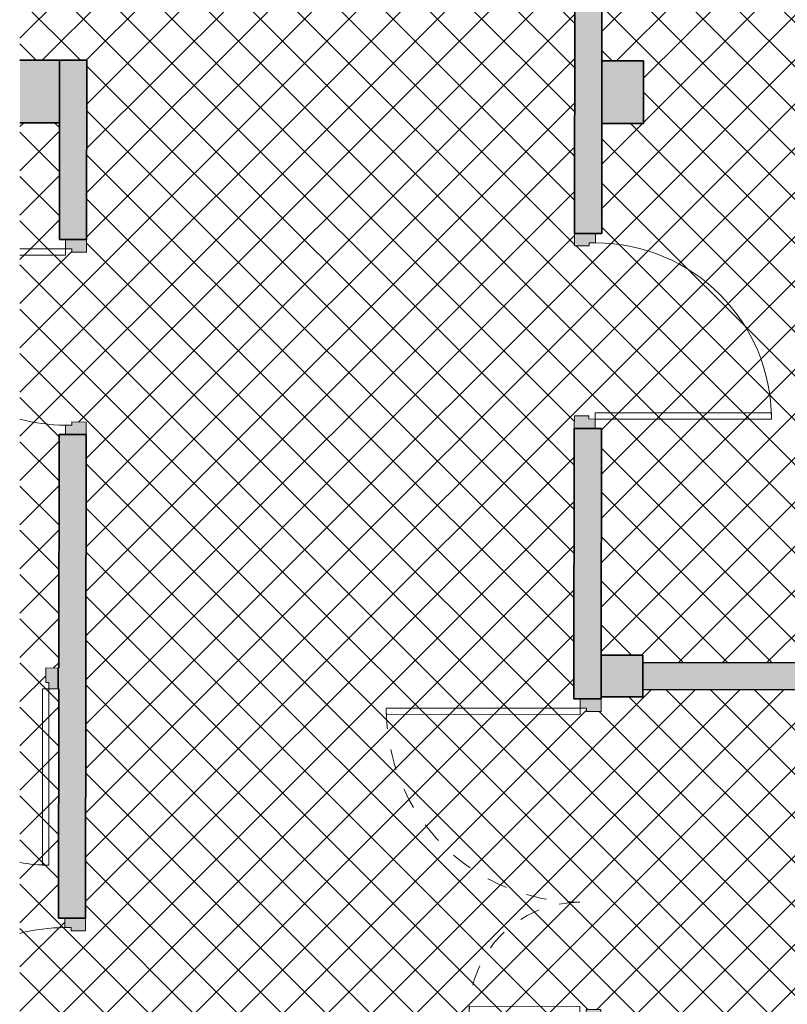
# Model space of a CAD drawing. Header units: metres. Extents: x 107 to 154, y -7 to 138.
# Tile 18 of 62: x 106.61 to 110.29, y 112.79 to 117.52. Entities that reach past the tile are written whole.
import ezdxf

# ---------------------------------------------------------------- set-up
doc = ezdxf.new("R2010")
doc.units = ezdxf.units.M
doc.linetypes.add('Tiret', pattern=[0.0025, 0.00125, -0.00125])
for name, color, linetype, lineweight in [('A-DETL-GENF', 7, 'Continuous', 18), ('A-DOOR', 7, 'Continuous', 18), ('A-WALL', 7, 'Continuous', 18), ('S-COLS', 7, 'Continuous', 18)]:
    doc.layers.add(name, color=color, linetype=linetype, lineweight=lineweight)
doc.layers.add('A-WALL-PATT', color=7, linetype='Continuous', true_color=0x2a2a2a)

# ---------------------------------------------------------------- blocks, each defined once
blk = doc.blocks.new('ART-Béton-Poteau rectangulaire - 20X20-3251590-DCE-R-1 Proj 50')
at = {"layer": 'S-COLS', "true_color": 0x2a2a2a}
blk.add_hatch(color=250, dxfattribs=at).paths.add_polyline_path([(0.1, -0.1), (0.1, 0.1), (-0.1, 0.1), (-0.1, -0.1)])
at = {"layer": 'S-COLS', "lineweight": 35}
for p, q in [((0.1, 0.1), (-0.1, 0.1)), ((-0.1, 0.1), (-0.1, -0.1)), ((0.1, -0.1), (0.1, 0.1)), ((-0.1, -0.1), (0.1, -0.1))]:
    blk.add_line(p, q, dxfattribs=at)
blk = doc.blocks.new('ART-Béton-Poteau rectangulaire - 20X30-3252383-DCE-R-1 Proj 50')
at = {"layer": 'S-COLS', "true_color": 0x2a2a2a}
blk.add_hatch(color=250, dxfattribs=at).paths.add_polyline_path([(0.1, -0.15), (0.1, 0.15), (-0.1, 0.15), (-0.1, -0.15)])
at = {"layer": 'S-COLS', "lineweight": 35}
for p, q in [((0.1, 0.15), (-0.1, 0.15)), ((-0.1, 0.15), (-0.1, -0.15)), ((0.1, -0.15), (0.1, 0.15)), ((-0.1, -0.15), (0.1, -0.15))]:
    blk.add_line(p, q, dxfattribs=at)
blk = doc.blocks.new('ART-Béton-Poteau rectangulaire - 30X70-3252434-DCE-R-1 Proj 50')
at = {"layer": 'S-COLS', "true_color": 0x2a2a2a}
blk.add_hatch(color=250, dxfattribs=at).paths.add_polyline_path([(0.35, -0.15), (0.35, 0.15), (0.1598, 0.15), (0.1602, -0.15)])
at = {"layer": 'S-COLS', "lineweight": 35}
for p, q in [((0.35, 0.15), (0.1598, 0.15)), ((0.35, -0.15), (0.35, 0.15)), ((0.1602, -0.15), (0.35, -0.15))]:
    blk.add_line(p, q, dxfattribs=at)
blk = doc.blocks.new('OMD_Porte 2V tunnel - 140x204-V6-DCE-R-1 Proj 50')
at = {"layer": 'A-DOOR', "true_color": 0x2a2a2a}
h = blk.add_hatch(color=250, dxfattribs=at)
h.paths.add_polyline_path([(0.725, 0.065), (0.665, 0.0649), (0.6651, -0.005), (0.68, -0.005), (0.68, -0.035), (0.725, -0.035), (0.725, 0.0614)])
h.paths.add_polyline_path([(-0.765, 0.065), (-0.825, 0.065), (-0.8249, -0.035), (-0.78, -0.0349), (-0.78, -0.005), (-0.765, -0.005)])
at = {"layer": 'A-DOOR'}
for p, q in [((-0.765, 0.065), (-0.825, 0.065)), ((-0.765, -0.005), (-0.765, 0.065)), ((0.725, 0.065), (0.665, 0.065)), ((0.665, 0.065), (0.665, -0.005)), ((-0.825, -0.035), (-0.78, -0.035)), ((-0.78, -0.035), (-0.78, -0.005)), ((-0.78, -0.005), (-0.765, -0.005)), ((-0.78, -0.965), (-0.78, -0.035)), ((-0.78, -0.035), (-0.75, -0.035)), ((-0.75, -0.035), (-0.75, -0.965)), ((0.65, -0.565), (0.65, -0.035)), ((0.65, -0.035), (0.68, -0.035)), ((0.665, -0.005), (0.68, -0.005)), ((0.68, -0.005), (0.68, -0.035)), ((0.68, -0.035), (0.68, -0.565)), ((0.68, -0.035), (0.725, -0.035)), ((0.68, -0.565), (0.65, -0.565)), ((-0.75, -0.965), (-0.78, -0.965))]:
    blk.add_line(p, q, dxfattribs=at)
at = {"layer": 'A-DOOR', "linetype": 'Tiret'}
for centre, radius, start, end in [((-0.78, -0.035), 0.93, 270, 0), ((0.68, -0.035), 0.53, 180, 270)]:
    blk.add_arc(centre, radius, start, end, dxfattribs=at)
blk = doc.blocks.new('OMD_Porte 1V tunnel - 80x204-V14-DCE-R-1 Proj 50')
at = {"layer": 'A-DOOR', "true_color": 0x2a2a2a}
h = blk.add_hatch(color=250, dxfattribs=at)
h.paths.add_polyline_path([(-0.5175, -0.035), (-0.4725, -0.0349), (-0.4725, -0.005), (-0.4575, -0.005), (-0.4575, 0.065), (-0.5175, 0.065), (-0.5175, -0.0051)])
h.paths.add_polyline_path([(0.3575, -0.005), (0.3725, -0.005), (0.3725, -0.035), (0.4175, -0.035), (0.4175, 0.065), (0.3575, 0.0649)])
at = {"layer": 'A-DOOR'}
for p, q in [((-0.4575, 0.065), (-0.5175, 0.065)), ((-0.4575, -0.005), (-0.4575, 0.065)), ((0.4175, 0.065), (0.3575, 0.065)), ((0.3575, 0.065), (0.3575, -0.005)), ((-0.5175, -0.035), (-0.4725, -0.035)), ((-0.4725, -0.035), (-0.4725, -0.005)), ((-0.4725, -0.005), (-0.4575, -0.005)), ((-0.4425, -0.035), (-0.4725, -0.035)), ((-0.4725, -0.035), (-0.4725, -0.88)), ((-0.4725, -0.035), (-0.4425, -0.035)), ((-0.4425, -0.88), (-0.4425, -0.035)), ((0.3575, -0.005), (0.3725, -0.005)), ((0.3725, -0.005), (0.3725, -0.035)), ((0.3725, -0.035), (0.4175, -0.035)), ((-0.4425, -0.88), (-0.4725, -0.88))]:
    blk.add_line(p, q, dxfattribs=at)
blk.add_arc((-0.4725, -0.035), 0.845, 270, 360, dxfattribs=at)
blk = doc.blocks.new('OMD_Porte 1V tunnel - 80x204-V17-DCE-R-1 Proj 50')
at = {"layer": 'A-DOOR', "true_color": 0x2a2a2a}
h = blk.add_hatch(color=250, dxfattribs=at)
h.paths.add_polyline_path([(-0.5175, -0.065), (-0.4575, -0.0649), (-0.4576, 0.005), (-0.4725, 0.005), (-0.4725, 0.035), (-0.5175, 0.035), (-0.5175, -0.0593)])
h.paths.add_polyline_path([(0.3575, -0.065), (0.4175, -0.065), (0.4174, 0.035), (0.3725, 0.0349), (0.3725, 0.005), (0.3575, 0.005)])
at = {"layer": 'A-DOOR'}
for p, q in [((-0.4725, 0.035), (-0.4725, 0.2491)), ((-0.4425, 0.2491), (-0.4425, 0.035)), ((-0.5175, 0.035), (-0.4725, 0.035)), ((-0.4425, 0.035), (-0.4725, 0.035)), ((-0.4725, 0.035), (-0.4425, 0.035)), ((-0.4725, 0.035), (-0.4725, 0.005)), ((-0.4725, 0.005), (-0.4575, 0.005)), ((-0.4575, 0.005), (-0.4575, -0.065)), ((0.3575, 0.005), (0.3725, 0.005)), ((0.3575, -0.065), (0.3575, 0.005)), ((0.3725, 0.005), (0.3725, 0.035)), ((0.3725, 0.035), (0.4175, 0.035)), ((-0.4575, -0.065), (-0.5175, -0.065)), ((0.4175, -0.065), (0.3575, -0.065))]:
    blk.add_line(p, q, dxfattribs=at)
blk.add_arc((-0.4725, 0.035), 0.845, 0, 14.7479, dxfattribs=at)
blk = doc.blocks.new('OMD_Porte 1V tunnel - 80x204-V18-DCE-R-1 Proj 50')
at = {"layer": 'A-DOOR', "true_color": 0x2a2a2a}
h = blk.add_hatch(color=250, dxfattribs=at)
h.paths.add_polyline_path([(0.4175, 0.065), (0.3575, 0.0649), (0.3576, -0.005), (0.3725, -0.005), (0.3725, -0.035), (0.4175, -0.035), (0.4175, -0.0049)])
h.paths.add_polyline_path([(-0.4575, 0.065), (-0.5175, 0.065), (-0.5174, -0.035), (-0.4725, -0.0349), (-0.4725, -0.005), (-0.4575, -0.005)])
at = {"layer": 'A-DOOR'}
for p, q in [((-0.4575, 0.065), (-0.5175, 0.065)), ((-0.4575, -0.005), (-0.4575, 0.065)), ((0.4175, 0.065), (0.3575, 0.065)), ((0.3575, 0.065), (0.3575, -0.005)), ((-0.5175, -0.035), (-0.4725, -0.035)), ((-0.4725, -0.035), (-0.4725, -0.005)), ((-0.4725, -0.005), (-0.4575, -0.005)), ((-0.4425, -0.035), (-0.4725, -0.035)), ((-0.4725, -0.035), (-0.4725, -0.2541)), ((-0.4725, -0.035), (-0.4425, -0.035)), ((-0.4425, -0.2541), (-0.4425, -0.035)), ((0.3575, -0.005), (0.3725, -0.005)), ((0.3725, -0.005), (0.3725, -0.035)), ((0.3725, -0.035), (0.4175, -0.035))]:
    blk.add_line(p, q, dxfattribs=at)
blk.add_arc((-0.4725, -0.035), 0.845, 345.0418, 360, dxfattribs=at)
blk = doc.blocks.new('OMD_Porte 1V tunnel - 80x204-V23-DCE-R-1 Proj 50')
at = {"layer": 'A-DOOR', "true_color": 0x2a2a2a}
blk.add_hatch(color=250, dxfattribs=at).paths.add_polyline_path([(-0.5175, 0.05), (-0.5174, -0.05), (-0.4575, -0.0499), (-0.4576, 0.02), (-0.4725, 0.02), (-0.4725, 0.05)])
at = {"layer": 'A-DOOR'}
for p, q in [((-0.4725, 0.05), (-0.4725, 0.895)), ((-0.4425, 0.895), (-0.4725, 0.895)), ((-0.4425, 0.895), (-0.4425, 0.05)), ((-0.5175, 0.05), (-0.4725, 0.05)), ((-0.4425, 0.05), (-0.4725, 0.05)), ((-0.4725, 0.05), (-0.4425, 0.05)), ((-0.4725, 0.05), (-0.4725, 0.02)), ((-0.4725, 0.02), (-0.4575, 0.02)), ((-0.4575, 0.02), (-0.4575, -0.05)), ((-0.4575, -0.05), (-0.5175, -0.05))]:
    blk.add_line(p, q, dxfattribs=at)
blk.add_arc((-0.4725, 0.05), 0.845, 80.5848, 90, dxfattribs=at)

msp = doc.modelspace()

# ---------------------------------------------------------------- hatches: boundary and pattern name
at = {"layer": 'A-DETL-GENF', "true_color": 0x808080}
h = msp.add_hatch(dxfattribs=at)
h.set_pattern_fill('FP_14', color=8, style=0, pattern_type=2)
h.set_pattern_definition([(45, (0, 0), (-0.10606602, 0.10606602), []), (135, (0, 0), (-0.10606602, -0.10606602), [])])
h.paths.add_polyline_path([(139.4207, 102.5827), (139.4207, 105.8676), (136.4537, 105.8713), (136.4515, 105.0462), (136.2515, 105.0462), (136.2514, 104.9867), (136.1814, 104.9869), (136.1814, 105.0019), (136.1514, 105.0019), (136.1537, 106.0017), (136.1507, 106.0017), (136.1507, 106.0467), (136.1807, 106.0467), (136.1807, 106.0616), (136.2507, 106.0616), (136.2507, 106.0016), (139.4207, 105.9978), (139.4207, 107.2476), (137.6577, 107.2498), (137.6579, 107.4198), (139.4207, 107.4176), (139.4207, 108.6676), (138.0495, 108.6693), (136.7325, 107.501), (136.2525, 107.5016), (136.2525, 107.4916), (136.1825, 107.4916), (136.1825, 107.5066), (136.1525, 107.5067), (136.1526, 107.6017), (136.6952, 107.6016), (138.0453, 108.7993), (139.4207, 108.7977), (139.4207, 111.4677), (138.9479, 111.4682), (138.948, 111.5682), (139.4207, 111.5677), (139.4207, 114.6781), (145.2207, 114.6781), (145.2207, 117.0755), (144.2998, 117.0766), (144.2986, 116.0516), (144.7485, 116.0511), (144.7477, 115.3436), (144.7177, 115.3436), (144.7176, 115.3286), (144.6476, 115.3287), (144.6484, 115.9512), (144.1984, 115.9518), (144.2013, 118.2768), (144.6513, 118.2768), (144.6521, 118.8987), (144.7221, 118.8986), (144.7221, 118.8836), (144.7521, 118.8836), (144.7512, 118.1761), (144.3012, 118.1762), (144.2999, 117.1766), (145.2207, 117.1755), (145.2207, 119.8755), (144.8033, 119.876), (144.8032, 119.776), (144.7532, 119.776), (144.7531, 119.7286), (144.7231, 119.7286), (144.7231, 119.7136), (144.6531, 119.7137), (144.6531, 119.7762), (144.6032, 119.7763), (144.6035, 120.0763), (144.6535, 120.0763), (144.6536, 120.1387), (144.7236, 120.1386), (144.7236, 120.1236), (144.7536, 120.1236), (144.7535, 120.0761), (144.8035, 120.076), (144.8035, 119.976), (145.2207, 119.976), (145.2207, 122.6755), (144.3067, 122.6766), (144.3055, 121.6766), (144.7555, 121.6761), (144.7546, 120.9686), (144.7246, 120.9686), (144.7246, 120.9536), (144.6546, 120.9537), (144.6554, 121.5762), (144.2054, 121.5768), (144.2082, 123.8768), (144.6582, 123.8768), (144.6589, 124.4687), (144.7289, 124.4686), (144.7289, 124.4536), (144.7589, 124.4536), (144.7581, 123.7761), (144.3081, 123.7762), (144.3068, 122.7766), (145.2207, 122.7755), (145.2207, 125.5755), (144.8103, 125.576), (144.8101, 125.376), (144.7601, 125.376), (144.76, 125.2986), (144.73, 125.2986), (144.7299, 125.2836), (144.6599, 125.2837), (144.66, 125.3762), (144.4801, 125.3764), (144.4836, 128.2614), (144.0236, 128.262), (144.0237, 128.332), (144.0387, 128.332), (144.0387, 128.362), (144.0837, 128.362), (144.0838, 128.3919), (144.4838, 128.3919), (144.4872, 131.2114), (144.5172, 131.2114), (144.5173, 131.2564), (144.5473, 131.2564), (144.5473, 131.2713), (144.6173, 131.2713), (144.6173, 131.2263), (144.8173, 131.226), (144.817, 131.026), (144.617, 131.0263), (144.6104, 125.6763), (145.2207, 125.676), (145.2207, 134.4405), (145.0012, 134.4407), (145.0016, 134.4309), (145.0112, 134.4308), (145.0111, 134.4258), (144.9711, 134.4258), (144.9711, 134.3859), (145.0111, 134.3858), (145.0111, 134.3808), (144.9511, 134.3809), (144.9511, 134.4309), (144.6212, 134.4309), (144.6191, 132.7013), (144.5491, 132.7013), (144.5491, 132.7163), (144.5191, 132.7164), (144.5191, 132.7614), (144.4892, 132.7614), (144.4902, 133.6088), (143.6714, 132.792), (143.6448, 132.8187), (142.6322, 131.809), (142.659, 131.7821), (142.1473, 131.2717), (142.1449, 129.3368), (142.0749, 129.3369), (142.0749, 129.3519), (142.0449, 129.3519), (142.0449, 129.3969), (142.015, 129.3968), (142.015, 129.3945), (141.8225, 129.3947), (141.8226, 129.4647), (141.8376, 129.4647), (141.8376, 129.4947), (141.8826, 129.4946), (141.8826, 129.4646), (142.0151, 129.4646), (142.017, 131.0295), (141.817, 131.0297), (141.817, 131.0584), (140.6171, 131.0613), (140.6162, 130.3662), (140.5662, 130.3663), (140.5671, 131.0615), (139.8671, 131.0632), (139.8659, 130.1446), (139.7959, 130.1447), (139.7959, 130.1597), (139.7659, 130.1597), (139.766, 130.2047), (139.796, 130.2047), (139.7971, 131.0633), (138.9971, 131.0653), (138.9951, 129.4682), (139.7951, 129.4672), (139.7951, 129.4697), (139.7651, 129.4697), (139.7651, 129.5147), (139.7951, 129.5147), (139.7952, 129.5297), (139.8652, 129.5296), (139.8651, 129.4671), (140.9476, 129.4658), (140.9476, 129.4958), (140.9926, 129.4957), (140.9926, 129.4657), (141.0076, 129.4657), (141.0075, 129.3957), (138.995, 129.3982), (138.9949, 129.2807), (138.9249, 129.2808), (138.9249, 129.2958), (138.8949, 129.2958), (138.8949, 129.3408), (138.9249, 129.3408), (138.9249, 129.3983), (138.055, 129.3993), (138.0552, 129.5318), (138.1252, 129.5318), (138.1252, 129.5168), (138.1551, 129.5167), (138.1551, 129.4717), (138.1251, 129.4717), (138.1251, 129.4693), (138.9251, 129.4683), (138.9271, 131.0655), (138.1271, 131.0674), (138.126, 130.2068), (138.156, 130.2067), (138.1559, 130.1617), (138.1259, 130.1617), (138.1259, 130.1468), (138.0559, 130.1468), (138.0571, 131.0676), (136.6427, 131.0711), (136.6381, 128.4011), (138.9238, 128.3983), (138.9238, 128.4058), (138.8938, 128.4058), (138.8938, 128.4508), (138.9238, 128.4508), (138.9239, 128.4658), (138.9939, 128.4657), (138.9938, 128.3982), (142.0138, 128.3945), (142.0139, 128.462), (142.0439, 128.462), (142.0439, 128.5069), (142.0739, 128.5069), (142.0739, 128.5219), (142.1439, 128.5218), (142.1439, 128.3943), (142.5338, 128.3938), (142.5338, 128.3638), (142.5787, 128.3638), (142.5787, 128.3338), (142.5937, 128.3338), (142.5936, 128.2638), (142.1436, 128.2643), (142.1435, 128.2043), (142.0735, 128.2044), (142.0735, 128.2194), (142.0436, 128.2194), (142.0436, 128.2644), (136.6379, 128.2711), (136.628, 122.5136), (142.0065, 122.507), (142.007, 122.8845), (142.037, 122.8845), (142.037, 122.9294), (142.067, 122.9294), (142.067, 122.9444), (142.1371, 122.9443), (142.1358, 121.9243), (142.0658, 121.9244), (142.0658, 121.9394), (142.0358, 121.9394), (142.0358, 121.9844), (142.0059, 121.9845), (142.0059, 122.407), (136.6278, 122.4136), (136.6179, 116.6561), (142.0293, 116.6494), (142.0332, 119.7794), (141.8032, 119.7797), (141.8035, 120.0797), (142.0035, 120.0795), (142.004, 120.4345), (142.034, 120.4345), (142.034, 120.4794), (142.064, 120.4794), (142.064, 120.4944), (142.134, 120.4943), (142.1292, 116.5493), (136.6178, 116.5561), (136.6123, 113.3711), (137.2503, 113.3703), (137.2481, 111.5703), (137.448, 111.5701), (137.4479, 111.4701), (136.609, 111.4711), (136.608, 110.8861), (136.5883, 110.8861), (136.5833, 108.9951), (136.5844, 108.5859), (133.9222, 108.5928), (133.9208, 107.4306), (133.9191, 107.4306), (133.9152, 105.9307), (133.919, 105.9306), (133.9188, 105.8206), (132.731, 105.8221), (132.7307, 105.1787), (132.7296, 102.7738), (132.7345, 102.7738), (132.7345, 102.5938), (132.7843, 102.5937), (132.7843, 102.5908), (133.5843, 102.5898), (133.5843, 102.5926), (133.6343, 102.5925), (133.6343, 102.5898), (134.4343, 102.5888), (134.4345, 102.7713), (134.4845, 102.7712), (134.4845, 102.5887), (134.682, 102.5885), (134.6822, 102.771), (134.7322, 102.7709), (134.7322, 102.5884), (136.1451, 102.5867), (136.1476, 103.5419), (136.1776, 103.5419), (136.1777, 103.5569), (136.2477, 103.5567), (136.2477, 103.4967), (136.4475, 103.4962), (136.4451, 102.5863), (138.3415, 102.584)])
h.paths.add_polyline_path([(114.672, 102.618), (114.6771, 106.103), (111.8034, 106.1067), (108.3438, 106.1109), (108.3438, 106.1409), (108.2988, 106.141), (108.2988, 106.171), (108.2839, 106.171), (108.2839, 106.241), (109.2073, 106.2399), (109.2152, 111.6349), (109.2631, 111.6348), (109.2644, 112.7098), (109.2944, 112.7098), (109.2945, 112.7548), (109.3245, 112.7548), (109.3245, 112.7697), (109.3945, 112.7697), (109.3932, 111.6947), (109.5932, 111.6944), (109.5932, 111.6344), (114.6931, 111.6281), (114.6964, 114.2981), (109.5964, 114.3044), (109.5963, 114.2694), (109.3963, 114.2696), (109.3963, 114.1996), (109.3263, 114.1997), (109.3263, 114.2147), (109.2963, 114.2148), (109.2963, 114.2598), (109.2663, 114.2598), (109.268, 115.6173), (109.338, 115.6172), (109.338, 115.6022), (109.368, 115.6022), (109.368, 115.5572), (109.3979, 115.5571), (109.3966, 114.4696), (109.5966, 114.4694), (109.5966, 114.4344), (111.5465, 114.432), (111.5469, 114.732), (113.3569, 114.7298), (113.3569, 114.4298), (114.6965, 114.4281), (114.7171, 131.0981), (109.6171, 131.1044), (109.617, 131.0694), (109.417, 131.0696), (109.4136, 128.2396), (109.3836, 128.2396), (109.3835, 128.1947), (109.3535, 128.1947), (109.3535, 128.1797), (109.2835, 128.1798), (109.2871, 131.1048), (106.9471, 131.1072), (106.9453, 129.6927), (106.8753, 129.6928), (106.8753, 129.7078), (106.8454, 129.7079), (106.8454, 129.7529), (106.8154, 129.7529), (106.817, 131.0728), (106.617, 131.0731), (106.6173, 131.2731), (106.7673, 131.2731), (106.7698, 133.2929), (106.6099, 133.2928), (106.6099, 128.4381), (106.8138, 128.4378), (106.8143, 128.8179), (106.8443, 128.8179), (106.8443, 128.8629), (106.8743, 128.8629), (106.8743, 128.8778), (106.9443, 128.8777), (106.9423, 127.1927), (106.8723, 127.1928), (106.8723, 127.2078), (106.8423, 127.2079), (106.8423, 127.2529), (106.8123, 127.2529), (106.8136, 128.3078), (106.6099, 128.3078), (106.6105, 125.7231), (106.8105, 125.7228), (106.8112, 126.3179), (106.8412, 126.3179), (106.8412, 126.3629), (106.8712, 126.3629), (106.8712, 126.3778), (106.9413, 126.3777), (106.9388, 124.3927), (106.8688, 124.3928), (106.8688, 124.4078), (106.8388, 124.4079), (106.8388, 124.4529), (106.8089, 124.4529), (106.8101, 125.4228), (106.6101, 125.4231), (106.6099, 125.3957), (106.6099, 122.9231), (106.807, 122.9228), (106.8077, 123.5179), (106.8377, 123.5179), (106.8378, 123.5629), (106.8678, 123.5629), (106.8678, 123.5778), (106.9378, 123.5777), (106.9365, 122.5077), (106.6099, 122.5077), (106.6099, 117.3234), (106.9301, 117.3227), (106.929, 116.4027), (106.859, 116.4028), (106.859, 116.4178), (106.829, 116.4178), (106.829, 116.4628), (106.799, 116.4629), (106.7997, 117.0232), (106.6099, 117.0232), (106.6099, 111.6981), (106.7932, 111.6979), (106.7939, 112.2729), (106.8239, 112.2729), (106.8239, 112.3179), (106.8539, 112.3179), (106.8539, 112.3328), (106.924, 112.3328), (106.9181, 107.5477), (106.8481, 107.5478), (106.8481, 107.5628), (106.8181, 107.5629), (106.8181, 107.6079), (106.7881, 107.6079), (106.7929, 111.4479), (106.6099, 111.4479), (106.6099, 106.0731), (106.7862, 106.0729), (106.787, 106.6729), (106.817, 106.6729), (106.817, 106.7179), (106.847, 106.7179), (106.847, 106.7328), (106.9171, 106.7327), (106.917, 106.2427), (107.4689, 106.242), (107.4689, 106.172), (107.4539, 106.172), (107.4538, 106.142), (107.4088, 106.142), (107.4088, 106.1121), (106.9163, 106.1127), (106.9162, 106.0179), (106.9135, 103.8302), (106.8435, 103.8303), (106.8435, 103.8453), (106.8135, 103.8453), (106.8135, 103.8903), (106.7835, 103.8904), (106.786, 105.8729), (106.6099, 105.8729), (106.6099, 102.625), (106.782, 102.6248), (106.7824, 102.9554), (106.8124, 102.9554), (106.8125, 103.0003), (106.8425, 103.0003), (106.8425, 103.0153), (106.9125, 103.0152), (106.9125, 102.6247), (113.8492, 102.6187)])
h.paths.add_polyline_path([(109.586, 105.8694), (109.386, 105.8697), (109.3864, 106.0697), (109.5862, 106.0694)])
h.paths.add_polyline_path([(138.0708, 106.0519), (138.0704, 106.0529), (138.0709, 106.0529)])
h.paths.add_polyline_path([(138.0723, 107.1919), (138.0719, 107.1929), (138.0723, 107.1929)])
h.paths.add_polyline_path([(137.198, 111.5704), (137.1981, 111.6204), (137.2081, 111.6204), (137.209, 112.3204), (137.199, 112.3204), (137.199, 112.3704), (136.6106, 112.3711), (136.6092, 111.5711), (137.0921, 111.5705)])
h.paths.add_polyline_path([(137.1991, 112.4704), (137.1992, 112.5204), (137.2092, 112.5204), (137.2101, 113.2204), (137.2001, 113.2204), (137.2001, 113.2704), (136.6121, 113.2711), (136.6107, 112.4711), (137.1491, 112.4705)])
h.paths.add_polyline_path([(113.2346, 112.8799), (110.3846, 112.8834), (110.3848, 113.0534), (112.619, 113.0507), (112.619, 113.048), (112.6304, 113.048), (112.6292, 113.0507), (113.2348, 113.0499)])
h.paths.add_polyline_path([(110.7937, 113.1028), (110.7933, 113.1039), (110.7937, 113.1039)])
h.paths.add_polyline_path([(106.925, 113.1478), (106.855, 113.1478), (106.855, 113.1628), (106.825, 113.1629), (106.825, 113.2079), (106.795, 113.2079), (106.7964, 114.3079), (106.7489, 114.3079), (106.7489, 114.3379), (106.7339, 114.3379), (106.734, 114.4079), (106.7965, 114.4079), (106.7979, 115.5279), (106.8279, 115.5279), (106.8279, 115.5728), (106.8579, 115.5728), (106.858, 115.5878), (106.928, 115.5877), (106.925, 113.1628)])
h.paths.add_polyline_path([(110.7951, 114.2428), (110.7947, 114.2439), (110.7951, 114.2439)])
h.paths.add_polyline_path([(113.3065, 114.4298), (113.3065, 114.6798), (111.5968, 114.6819), (111.5968, 114.4319), (112.9087, 114.4303)])
h.paths.add_polyline_path([(109.339, 116.4322), (109.269, 116.4323), (109.2777, 123.4973), (109.3477, 123.4972), (109.3477, 123.4822), (109.3777, 123.4822), (109.3777, 123.4372), (109.4076, 123.4371), (109.407, 122.9196), (109.607, 122.9194), (109.6066, 122.6194), (109.4066, 122.6196), (109.4001, 117.3196), (109.6001, 117.3194), (109.5997, 117.0194), (109.3997, 117.0196), (109.3991, 116.4921), (109.3691, 116.4921), (109.369, 116.4472), (109.339, 116.4472), (109.339, 116.4323)])
h.paths.add_polyline_path([(142.1381, 123.7593), (142.0681, 123.7594), (142.0681, 123.7744), (142.0381, 123.7744), (142.0381, 123.8194), (142.0081, 123.8195), (142.0101, 125.3795), (141.8101, 125.3797), (141.8104, 125.6797), (142.0104, 125.6795), (142.0117, 126.7145), (142.0417, 126.7145), (142.0418, 126.7594), (142.0718, 126.7594), (142.0718, 126.7744), (142.1418, 126.7743), (142.1381, 123.7744)])
h.paths.add_polyline_path([(109.3487, 124.3122), (109.2787, 124.3123), (109.2812, 126.3498), (109.3512, 126.3497), (109.3512, 126.3347), (109.3812, 126.3347), (109.3812, 126.2897), (109.4112, 126.2896), (109.4104, 125.7196), (109.6104, 125.7194), (109.6101, 125.4194), (109.4101, 125.4196), (109.4088, 124.3721), (109.3788, 124.3721), (109.3787, 124.3272), (109.3487, 124.3272), (109.3487, 124.3122)])
h.paths.add_polyline_path([(106.7699, 133.3629), (106.7712, 134.4663), (106.6099, 134.4662), (106.6099, 133.3631)])
at = {"layer": 'A-WALL-PATT'}
h = msp.add_hatch(color=256, dxfattribs=at)
h.paths.add_polyline_path([(106.912, 102.6227), (106.9124, 102.9552), (106.7824, 102.9552), (106.782, 102.6229)])
h.paths.add_polyline_path([(106.9135, 103.8902), (106.9164, 106.6727), (106.787, 106.6729), (106.7835, 103.8904)])
h.paths.add_polyline_path([(106.9181, 107.6077), (106.9239, 112.2728), (106.7939, 112.2729), (106.7881, 107.6079), (106.7939, 107.6079)])
h.paths.add_polyline_path([(106.925, 113.2078), (106.9279, 115.5277), (106.7979, 115.5277), (106.795, 113.2079), (106.7965, 113.2079)])
h.paths.add_polyline_path([(106.929, 116.4627), (106.9301, 117.3227), (106.8001, 117.3227), (106.799, 116.4629), (106.8001, 116.4629)])
h.paths.add_polyline_path([(106.9365, 122.5077), (106.9377, 123.5177), (106.8077, 123.5177), (106.807, 122.5078)])
h.paths.add_polyline_path([(106.9389, 124.4527), (106.9412, 126.3177), (106.8112, 126.3179), (106.8089, 124.4529), (106.8112, 124.4529)])
h.paths.add_polyline_path([(106.9423, 127.2527), (106.9443, 128.8177), (106.8143, 128.8177), (106.8123, 127.2529), (106.8136, 127.2529)])
h.paths.add_polyline_path([(106.9454, 129.7527), (106.9512, 134.4658), (106.8212, 134.4658), (106.8154, 129.7529)])
h = msp.add_hatch(color=256, dxfattribs=at)
h.paths.add_polyline_path([(109.3864, 106.2397), (109.387, 106.6647), (109.257, 106.6647), (109.2564, 106.2398)])
h.paths.add_polyline_path([(109.3889, 108.2147), (109.3944, 112.7097), (109.2644, 112.7098), (109.2589, 108.2148)])
h.paths.add_polyline_path([(109.3963, 114.2596), (109.3979, 115.5571), (109.2679, 115.5571), (109.2663, 114.2598)])
h.paths.add_polyline_path([(109.3991, 116.4921), (109.4076, 123.4371), (109.2776, 123.4373), (109.2691, 116.4923), (109.2776, 116.4923)])
h.paths.add_polyline_path([(109.4088, 124.3721), (109.4112, 126.2896), (109.2812, 126.2898), (109.2788, 124.3723), (109.2812, 124.3723)])
h.paths.add_polyline_path([(109.4136, 128.2396), (109.417, 131.2346), (109.2872, 131.2346), (109.2836, 128.2398), (109.2871, 128.2398)])
msp.add_hatch(color=256, dxfattribs=at).paths.add_polyline_path([(114.719, 114.2981), (114.719, 114.4281), (109.5965, 114.4344), (109.5966, 114.3044), (113.8492, 114.2992)])
at = {"layer": 'A-WALL-PATT', "lineweight": 18}
msp.add_hatch(color=256, dxfattribs=at).paths.add_polyline_path([(106.7964, 114.3079), (106.7965, 114.4079), (106.794, 114.4079), (106.7939, 114.3079)])

# ---------------------------------------------------------------- linework, layer by layer
at = {"layer": 'A-WALL', "lineweight": 35}
for p, q in [((109.2776, 123.4373), (109.2691, 116.4923)), ((109.4001, 117.3196), (109.4066, 122.6196)), ((106.8001, 117.3229), (106.9301, 117.3227)), ((106.929, 116.4627), (106.9301, 117.3227)), ((106.7997, 117.0232), (106.799, 116.4629)), ((109.3991, 116.4921), (109.3997, 117.0196)), ((106.799, 116.4629), (106.929, 116.4627)), ((109.3991, 116.4921), (109.2691, 116.4923)), ((106.7979, 115.5279), (106.7965, 114.4079)), ((106.7979, 115.5279), (106.9279, 115.5277)), ((106.925, 113.2078), (106.9279, 115.5277)), ((109.2679, 115.5573), (109.2663, 114.2598)), ((109.3979, 115.5571), (109.2679, 115.5573)), ((109.3966, 114.4696), (109.3979, 115.5571)), ((109.5965, 114.4344), (111.5465, 114.432)), ((106.794, 114.4079), (106.7939, 114.3079)), ((106.7965, 114.4079), (106.794, 114.4079)), ((106.7939, 114.3079), (106.7964, 114.3079)), ((106.7964, 114.3079), (106.795, 113.2079)), ((109.5964, 114.3044), (114.7364, 114.2981)), ((109.3963, 114.2596), (109.2663, 114.2598)), ((109.3963, 114.2596), (109.3963, 114.2696)), ((106.795, 113.2079), (106.925, 113.2078))]:
    msp.add_line(p, q, dxfattribs=at)

# ---------------------------------------------------------------- block references
at = {"layer": 'A-DOOR'}
for name, p, rotation in [('OMD_Porte 1V tunnel - 80x204-V18-DCE-R-1 Proj 50', (106.8634, 115.9453), 269.9294002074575), ('OMD_Porte 1V tunnel - 80x204-V14-DCE-R-1 Proj 50', (109.3336, 116.0747), 89.92940020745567), ('OMD_Porte 1V tunnel - 80x204-V23-DCE-R-1 Proj 50', (106.2764, 114.3585), 179.9294002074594), ('OMD_Porte 2V tunnel - 140x204-V6-DCE-R-1 Proj 50', (109.3303, 113.4347), 269.9294002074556), ('OMD_Porte 1V tunnel - 80x204-V17-DCE-R-1 Proj 50', (106.8595, 112.7903), 89.9294002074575)]:
    msp.add_blockref(name, p, dxfattribs=dict(at, rotation=rotation))
at = {"layer": 'S-COLS', "rotation": 359.9294002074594}
for name, p in [('ART-Béton-Poteau rectangulaire - 30X70-3252434-DCE-R-1 Proj 50', (106.4499, 117.1736)), ('ART-Béton-Poteau rectangulaire - 20X30-3252383-DCE-R-1 Proj 50', (109.4999, 117.1695)), ('ART-Béton-Poteau rectangulaire - 20X20-3251590-DCE-R-1 Proj 50', (109.4965, 114.3695))]:
    msp.add_blockref(name, p, dxfattribs=at)

doc.saveas('drawing.dxf')
